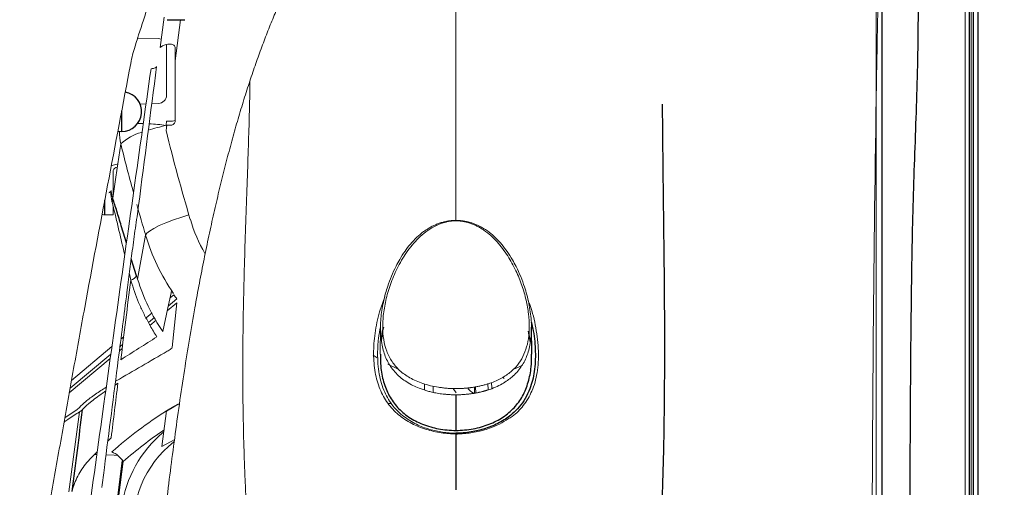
# Paper-space layout '_Front' of a CAD drawing. Header units: millimetres. Extents: x -1506 to 1507, y 5 to 2555.
# Tile 39 of 55: x 899 to 1015, y 855 to 910. Entities that reach past the tile are written whole.
import ezdxf

# ---------------------------------------------------------------- set-up
doc = ezdxf.new("R2010")
doc.units = ezdxf.units.MM

psp = doc.layouts.new('_Front')

# ---------------------------------------------------------------- linework, layer by layer
at = {"color": 144, "linetype": 'Continuous', "lineweight": 18}
for p, q in [((999.57, 755.12), (999.57, 928.12)), ((1010.07, 748.12), (1010.07, 928.12)), ((1010.57, 928.12), (1010.57, 748.12)), ((1010.63, 748.12), (1010.63, 928.12)), ((1010.88, 928.12), (1010.88, 748.12)), ((1011.06, 748.12), (1011.06, 928.12)), ((915.1, 906.77), (915.56, 910.36)), ((917.5, 910.05), (916.86, 905.19)), ((914.88, 907.84), (912.45, 907.88)), ((915.86, 901.15), (915.86, 906.86)), ((916.86, 905.19), (916.86, 898.09)), ((912.72, 900.1), (913.43, 900.12)), ((914.11, 900.14), (914.88, 900.16)), ((915.8, 897.59), (915.86, 898.08)), ((916.57, 898.08), (915.86, 898.08)), ((912.45, 897.84), (912.45, 897.81)), ((915.88, 897.6), (915.8, 896.98)), ((915.85, 897.38), (915.8, 897.59)), ((916.36, 897.6), (915.88, 897.6)), ((910.1, 896.87), (910.56, 896.87)), ((909.57, 889.39), (909.57, 892.27)), ((909.57, 887.03), (909.57, 888)), ((908.58, 887.01), (909.57, 887.03)), ((912.43, 879.43), (913.38, 884.63)), ((911.46, 880.04), (911.63, 879.33)), ((916.26, 877.22), (916.71, 877.59)), ((915.93, 875.69), (917.07, 876.65)), ((917.07, 877.11), (916.05, 876.26)), ((917.07, 876.65), (916.52, 871.38)), ((913.44, 874.85), (914.14, 875.44)), ((914.44, 874.91), (913.72, 874.31)), ((913.89, 873.98), (914.62, 874.6)), ((941.09, 873.75), (941.06, 870.59)), ((910.47, 872.36), (910.79, 872.63)), ((904.63, 867.47), (909.41, 871.47)), ((910.68, 871.76), (910.36, 871.49)), ((909.28, 870.59), (904.47, 866.55)), ((910.29, 870.96), (910.62, 871.24)), ((940.7, 870.15), (940.21, 870.47)), ((904.37, 866), (909.21, 870.06)), ((943.19, 868.8), (941.97, 869.39)), ((909.77, 866.93), (910.11, 867.15)), ((946.28, 866.34), (946.28, 867.06)), ((947.3, 866.09), (947.3, 866.8)), ((952.18, 865.97), (952.19, 866.72)), ((952.34, 865.99), (952.3, 866.74)), ((953.81, 866.37), (953.77, 867.1)), ((954.22, 866.55), (954.19, 867.25)), ((950.04, 866.02), (949.65, 866.54)), ((951.72, 866.63), (951.72, 866.62)), ((941.98, 864.76), (942.4, 864.76)), ((905.31, 864.06), (903.85, 863.07)), ((915.28, 859.67), (915.84, 863.89)), ((909.32, 860.72), (908.92, 860.31)), ((916.81, 860.52), (915.28, 859.67)), ((907.3, 858.74), (907.58, 858.74)), ((910.72, 857.91), (910.01, 852.4))]:
    psp.add_line(p, q, dxfattribs=at)
at = {"color": 7, "linetype": 'Continuous', "lineweight": 25}
for p, q in [((1011.56, 928.12), (1011.56, 748.12)), ((915.93, 910.05), (918.01, 910.05)), ((912.45, 907.88), (912.45, 907.9)), ((910.56, 896.87), (910.56, 899.28)), ((908.58, 887.01), (908.58, 888.81)), ((912.31, 879.83), (911.69, 881.84)), ((958.94, 870.59), (958.91, 873.75)), ((958.78, 872), (958.56, 873.28)), ((950, 865.78), (950, 861.58)), ((910.01, 853.01), (910.66, 857.99))]:
    psp.add_line(p, q, dxfattribs=at)
at = {"color": 144, "linetype": 'Continuous', "lineweight": 18, "flags": 128}
for points in [[(915.23, 907.77), (915.07, 907.81), (914.88, 907.84)], [(915.86, 906.86), (915.84, 907.05), (915.83, 907.09)], [(916.86, 906.69), (916.86, 906.19), (916.86, 905.69), (916.86, 905.19)], [(914.68, 904.54), (914.66, 904.5), (914.62, 904.45), (914.57, 904.41), (914.49, 904.38), (914.4, 904.34), (914.29, 904.31), (914.16, 904.29), (914.02, 904.27)], [(909.5, 888.98), (909.55, 889.27), (909.87, 891.46), (910.46, 895.39)], [(909.28, 892.8), (909.71, 892.94), (910.02, 893.01)], [(918.49, 887.02), (917.65, 886.76), (916.68, 886.43), (915.78, 886.09), (914.99, 885.75), (914.33, 885.42), (913.83, 885.11), (913.51, 884.85), (913.38, 884.63)], [(916.41, 877.91), (916.39, 877.83), (916.31, 877.47), (916, 876.04), (915.41, 873.24)], [(957.83, 869.29), (957.46, 869.1), (956.93, 868.86)], [(955.65, 867.67), (955.61, 867.87), (955.6, 867.92)], [(915.87, 863.91), (915.86, 863.91), (915.84, 863.89)], [(950, 861.15), (950, 861.15), (950, 861.15)], [(908.69, 858.71), (909.68, 858.64), (910.06, 858.6)]]:
    psp.add_lwpolyline(points, dxfattribs=at)
at = {"color": 7, "linetype": 'Continuous', "lineweight": 25, "flags": 128}
psp.add_lwpolyline([(915.84, 863.89), (916.7, 864.4), (917.29, 864.72)], dxfattribs=at)
at = {"color": 144, "linetype": 'Continuous', "lineweight": 18}
for centre, radius, start, end in [((916.19, 905.43), 1.73, 84.5749, 129.0681), ((914.86, 901.16), 0.996, 271.2002, 359.4921), ((916.37, 898.1), 0.496, 269.5171, 359.5529), ((916.57, 898.58), 0.505, 269.9297, 306.0612), ((912.62, 880.2), 17.61, 88.582, 90.6244), ((922.84, 867.89), 30.52, 103.3444, 107.4344), ((912.07, 868.26), 29.56, 82.7568, 86.6633), ((1134.75, 950.86), 225.49, 193.8256, 196.5939), ((915.6, 896.66), 5.3, 177.7379, 193.9174), ((914.21, 891.49), 5.41, 104.024, 133.9103), ((1134.55, 950.54), 230.78, 193.8254, 195.2655), ((910.14, 892.06), 0.61, 100.3096, 159.645), ((908.95, 890.01), 0.389, 281.9095, 340.685), ((909.02, 890.27), 0.639, 271.146, 293.6538), ((908.81, 889.89), 0.511, 336.1874, 359.1256), ((1134.69, 950.57), 230.92, 195.6608, 196.5937), ((908.57, 887.52), 0.509, 232.6103, 271.5627), ((936.98, 891.93), 19.12, 196.6019, 209.7524), ((936.88, 891.64), 24.53, 196.6091, 214.4754), ((911.44, 880.3), 0.988, 280.9191, 331.359), ((944.77, 818.65), 53.7, 122.6003, 131.2023), ((924.52, 850.54), 14.11, 129.6536, 213.2743), ((944.76, 819.04), 51.66, 124.434, 131.2042), ((924.57, 850.27), 12.68, 128.2493, 186.8272), ((908.23, 856.34), 2.95, 32.252, 66.6735)]:
    psp.add_arc(centre, radius, start, end, dxfattribs=at)
at = {"color": 7, "linetype": 'Continuous', "lineweight": 25}
for centre, radius, start, end in [((910.56, 899.21), 2.34, 270, 79.5409), ((908.83, 888.88), 0.683, 331.8571, 8.6023)]:
    psp.add_arc(centre, radius, start, end, dxfattribs=at)
for points, knots in [([(932.75, 707.01), (932.78, 704.85), (932.82, 700.84), (933.17, 695.04), (933.6, 690.08), (934.04, 686), (934.45, 682.83), (934.76, 680.6), (934.98, 679.1), (935.16, 677.87), (935.39, 676.43), (935.7, 674.53), (936.12, 672.13), (936.72, 668.89), (937.55, 664.69), (938.7, 659.39), (940.17, 653.19), (941.97, 646.23), (944.06, 638.8), (946.36, 631.22), (949.58, 621.29), (953.91, 609.02), (959.52, 594.52), (965.47, 580.28), (970.72, 568.51), (975.08, 559.15), (978.4, 552.24), (981.55, 545.83), (984.39, 540.18), (986.81, 535.45), (988.7, 531.81), (990.1, 529.16), (991.06, 527.34), (991.92, 525.72), (992.94, 523.8), (994.39, 521.12), (996.27, 517.65), (998.57, 513.47), (1001.14, 508.86), (1003.87, 504.03), (1006.64, 499.21), (1011.24, 491.31), (1017.74, 480.44), (1026.29, 466.69), (1034.61, 453.79), (1042.74, 441.62), (1049.04, 432.47), (1053.82, 425.68), (1056.85, 421.43), (1059.6, 417.61), (1061.83, 414.54), (1063.58, 412.16), (1064.88, 410.38), (1066.02, 408.85), (1067.25, 407.19), (1068.87, 405.03), (1071.04, 402.14), (1073.77, 398.54), (1076.93, 394.43), (1081.46, 388.6), (1087.07, 381.52), (1093.6, 373.5), (1099.71, 366.17), (1105.38, 359.52), (1110.55, 353.59), (1115.15, 348.41), (1118.71, 344.47), (1121.34, 341.59), (1123.19, 339.59), (1124.89, 337.76), (1126.76, 335.76), (1129.09, 333.3), (1132, 330.25), (1135.28, 326.86), (1138.73, 323.36), (1143.95, 318.13), (1151.2, 311.08), (1158.72, 304.08), (1164.68, 298.73), (1168.59, 295.3), (1172.01, 292.36), (1174.52, 290.25), (1176.22, 288.83), (1177.59, 287.7), (1179.22, 286.36), (1181.37, 284.62), (1184.04, 282.48), (1187.23, 279.99), (1190.92, 277.16), (1195.06, 274.08), (1201.31, 269.57), (1209.28, 264.13), (1218.71, 258.23), (1227.42, 253.25), (1235.41, 249.11), (1242.3, 245.89), (1248.1, 243.43), (1252.83, 241.6), (1256.37, 240.35), (1259.06, 239.46), (1261.39, 238.72), (1264.4, 237.84), (1268.21, 236.81), (1272.74, 235.76), (1278.4, 234.68), (1284.74, 233.83), (1291.39, 233.38), (1297.42, 233.36), (1303.34, 233.71), (1309.01, 234.42), (1314.31, 235.47), (1318.38, 236.53), (1321.49, 237.49), (1324.23, 238.44), (1327.41, 239.67), (1331, 241.27), (1334.91, 243.27), (1338.89, 245.58), (1342.84, 248.19), (1346.49, 250.89), (1350.25, 253.95), (1353.93, 257.27), (1357.34, 260.69), (1359.95, 263.52), (1362.07, 265.94), (1363.98, 268.25), (1365.92, 270.69), (1368.51, 274.12), (1371.74, 278.72), (1375.57, 284.72), (1379.43, 291.39), (1383.31, 298.78), (1387.19, 306.92), (1391.08, 315.92), (1394.95, 325.87), (1398.78, 336.81), (1402.5, 348.65), (1407.09, 364.89), (1412.03, 385.39), (1416.96, 410.03), (1421.08, 434.8), (1424.52, 459.43), (1427.35, 483.68), (1429.68, 507.33), (1431.52, 529.59), (1432.96, 550.34), (1434.09, 569.5), (1435, 587.62), (1435.72, 604.82), (1436.3, 621.61), (1436.86, 641.67), (1437.34, 665.59), (1437.64, 693.59), (1437.71, 722.75), (1437.54, 753.08), (1437.11, 784.57), (1436.43, 817.22), (1435.51, 850.43), (1434.36, 884.16), (1432.99, 918.35), (1431.38, 953.53), (1429.54, 989.69), (1427.46, 1026.79), (1425.15, 1064.81), (1422.29, 1108.69), (1418.79, 1158.39), (1414.59, 1213.81), (1410.06, 1269.86), (1405.21, 1326.78), (1400.06, 1384.41), (1394.64, 1442.59), (1389.02, 1500.77), (1383.25, 1558.75), (1377.36, 1616.34), (1371.4, 1673.34), (1366.14, 1722.87), (1361.61, 1764.99), (1357.84, 1799.79), (1354.11, 1834.05), (1350.43, 1867.72), (1346.81, 1900.72), (1343.28, 1932.99), (1339.95, 1963.45), (1336.86, 1991.92), (1334.03, 2018.22), (1331.35, 2043.22), (1328.85, 2066.91), (1326.52, 2089.33), (1324.38, 2110.3), (1322.42, 2129.88), (1320.65, 2148.09), (1319.03, 2165.16), (1317.58, 2181.1), (1316.29, 2195.94), (1315.15, 2209.7), (1314.33, 2220.24), (1313.76, 2227.87), (1313.4, 2232.93), (1313.05, 2237.91), (1312.69, 2243.12), (1312.32, 2248.86), (1311.92, 2255.28), (1311.5, 2262.26), (1311.14, 2268.73), (1310.84, 2274.57), (1310.59, 2279.71), (1310.35, 2284.86), (1310.14, 2289.96), (1309.95, 2294.93), (1309.79, 2299.71), (1309.66, 2304.25), (1309.57, 2308.36), (1309.52, 2310.99), (1309.51, 2312.09), (1309.51, 2312.17)], [0, 0, 0, 0, 0.003024, 0.00562, 0.007797, 0.00956, 0.010911, 0.011851, 0.012382, 0.012808, 0.013411, 0.014218, 0.015229, 0.016446, 0.018287, 0.020463, 0.022979, 0.025839, 0.028859, 0.031851, 0.034817, 0.040553, 0.046188, 0.051717, 0.057131, 0.059918, 0.06267, 0.06524, 0.06746, 0.069326, 0.070832, 0.071774, 0.072483, 0.072987, 0.073703, 0.074769, 0.076186, 0.077847, 0.079773, 0.081723, 0.083664, 0.085598, 0.091301, 0.096917, 0.102555, 0.107375, 0.112266, 0.114206, 0.116101, 0.117757, 0.119157, 0.120094, 0.120867, 0.121477, 0.122099, 0.123052, 0.124317, 0.125908, 0.127815, 0.12978, 0.133708, 0.137357, 0.140727, 0.143821, 0.146635, 0.149098, 0.151191, 0.152296, 0.153264, 0.154094, 0.154969, 0.156186, 0.157713, 0.159475, 0.161236, 0.162984, 0.167397, 0.172099, 0.174054, 0.176047, 0.177717, 0.178938, 0.179597, 0.180119, 0.180873, 0.181876, 0.183125, 0.184585, 0.186273, 0.188181, 0.190208, 0.194674, 0.198733, 0.202406, 0.205712, 0.208668, 0.210827, 0.212702, 0.214303, 0.215004, 0.21586, 0.217024, 0.218491, 0.220255, 0.222194, 0.224907, 0.227374, 0.229606, 0.231611, 0.233946, 0.235927, 0.237568, 0.238575, 0.239511, 0.240756, 0.242339, 0.243853, 0.245585, 0.247374, 0.249021, 0.250525, 0.252633, 0.254371, 0.255731, 0.256777, 0.257839, 0.258958, 0.260135, 0.26245, 0.264982, 0.267745, 0.270675, 0.273859, 0.277318, 0.281072, 0.285145, 0.289559, 0.294161, 0.302916, 0.311736, 0.320542, 0.329258, 0.33781, 0.34613, 0.354157, 0.361207, 0.367921, 0.374264, 0.380204, 0.385946, 0.391852, 0.401223, 0.410996, 0.421174, 0.431759, 0.442751, 0.45415, 0.465953, 0.47754, 0.489484, 0.501779, 0.514418, 0.527391, 0.54069, 0.554301, 0.573436, 0.592854, 0.612499, 0.63232, 0.652672, 0.673094, 0.693524, 0.713897, 0.734146, 0.754201, 0.773989, 0.786409, 0.79867, 0.810753, 0.822637, 0.834302, 0.845725, 0.85687, 0.866668, 0.876019, 0.884926, 0.893394, 0.901429, 0.909039, 0.916049, 0.922672, 0.928917, 0.934796, 0.940318, 0.945498, 0.950357, 0.952391, 0.954372, 0.956304, 0.958307, 0.960656, 0.963352, 0.966384, 0.969751, 0.972187, 0.974786, 0.977562, 0.980537, 0.983738, 0.987203, 0.990981, 0.995126, 0.999666, 1, 1, 1, 1]), ([(969.28, 721.68), (969.87, 721.68), (973.33, 721.67), (978.34, 722), (984.22, 723.18), (988.58, 724.97), (992.6, 727.49), (996.17, 730.69), (999.15, 734.48), (1001.45, 738.73), (1003.02, 743.3), (1004.31, 752.54), (1004.51, 766.36), (1004.5, 784.67), (1003.93, 802.99), (1003.58, 833.56), (1003.52, 861.7), (1003.88, 887.41), (1004.32, 898.43), (1004.63, 909.46), (1004.47, 920.47), (1003.99, 929.36), (1002.73, 936.04), (1001, 940.4), (998.59, 944.41), (995.54, 947.96), (991.92, 950.94), (987.87, 953.29), (983.48, 954.92), (977.8, 955.92), (970.95, 956.1), (963.04, 955.92), (947.32, 955.64), (932.13, 955.6), (917.47, 955.91), (911.15, 956.27), (904.84, 956.42), (898.57, 956.07), (892.92, 955.02), (888.05, 953.18), (884.01, 950.81), (880.43, 947.79), (877.4, 944.22), (875.03, 940.18), (873.32, 935.78), (872.49, 931.07), (872.35, 926.26), (872.51, 910.72), (872.37, 884.44), (872.33, 841.91), (872.71, 808.43), (872.21, 783.98), (871.65, 774.13), (871.29, 764.28), (871.54, 754.46), (872.42, 746.38), (874.09, 740.18), (876.1, 735.92), (878.76, 732.08), (881.99, 728.74), (885.73, 726), (890.27, 723.72), (895.58, 722.21), (901.51, 721.46), (907.53, 721.36), (913.59, 721.61), (919.66, 721.98), (925.36, 722.14), (929.04, 722.12), (930.7, 722.12)], [0, 0, 0, 0, 0.002727, 0.01613, 0.023339, 0.030548, 0.037947, 0.045347, 0.052814, 0.060281, 0.067743, 0.075205, 0.103625, 0.132071, 0.160547, 0.189006, 0.274516, 0.29164, 0.308791, 0.325927, 0.343021, 0.360097, 0.367337, 0.374577, 0.381818, 0.38906, 0.396299, 0.403539, 0.410779, 0.418018, 0.430298, 0.442605, 0.454913, 0.503569, 0.513366, 0.523226, 0.533045, 0.542765, 0.552444, 0.559687, 0.56693, 0.574169, 0.581408, 0.588647, 0.595887, 0.603303, 0.610783, 0.618268, 0.675733, 0.733198, 0.816454, 0.831751, 0.847104, 0.862425, 0.877654, 0.892845, 0.900166, 0.907486, 0.91466, 0.921834, 0.929015, 0.936194, 0.945383, 0.954596, 0.963946, 0.973409, 0.982884, 0.992248, 1, 1, 1, 1]), ([(875.88, 750.32), (875.88, 791.84), (875.88, 833.36), (875.88, 885.25), (875.88, 900.82), (875.88, 917.69), (875.88, 924.82), (875.88, 926.77), (875.88, 927.74), (875.88, 928.07), (875.89, 928.72), (875.9, 929.04), (875.98, 930.66), (876.15, 931.96), (876.5, 933.58), (876.58, 933.9), (876.75, 934.55), (876.84, 934.87), (877.14, 935.84), (877.36, 936.47), (878.1, 938.32), (878.69, 939.51), (879.73, 941.23), (880.1, 941.79), (880.89, 942.88), (881.31, 943.4), (882.61, 944.91), (883.56, 945.85), (885.1, 947.13), (885.63, 947.54), (886.73, 948.31), (887.3, 948.67), (889.03, 949.68), (890.22, 950.25), (892.09, 950.96), (892.73, 951.17), (894.03, 951.55), (894.68, 951.7), (896.64, 952.1), (897.96, 952.25), (899.63, 952.3), (899.96, 952.3), (900.63, 952.3), (901.63, 952.3), (913.34, 952.3), (935.42, 952.3), (959.5, 952.3), (972.88, 952.3), (975.89, 952.3), (976.22, 952.31), (976.89, 952.29), (977.22, 952.28), (978.23, 952.22), (978.9, 952.15), (980.88, 951.86), (982.17, 951.56), (984.07, 950.95), (984.69, 950.72), (985.93, 950.21), (986.54, 949.93), (988.32, 949.01), (989.45, 948.31), (991.04, 947.12), (991.56, 946.7), (992.56, 945.82), (993.05, 945.35), (994.44, 943.9), (995.27, 942.87), (996.4, 941.23), (996.75, 940.67), (997.41, 939.51), (997.72, 938.91), (998.57, 937.09), (999.02, 935.84), (999.55, 933.93), (999.7, 933.28), (999.95, 931.97), (1000.05, 931.31), (1000.19, 929.97), (1000.23, 929.3), (1000.25, 928.3), (1000.25, 927.97), (1000.25, 927.3), (1000.25, 921.62), (1000.25, 905.26), (1000.25, 867.86), (1000.25, 825.12), (1000.25, 787.72), (1000.25, 769.02), (1000.25, 759.67), (1000.25, 755), (1000.25, 752.66), (1000.25, 751.49), (1000.25, 750.91), (1000.25, 750.62), (1000.25, 750.49), (1000.25, 750.41), (1000.25, 750.37), (1000.25, 750.32)], [0, 0, 0, 0, 0.25, 0.25, 0.3125, 0.34375, 0.351562, 0.355469, 0.355469, 0.357422, 0.357422, 0.359375, 0.359375, 0.367187, 0.367187, 0.369141, 0.369141, 0.371094, 0.371094, 0.375, 0.375, 0.382812, 0.382812, 0.386719, 0.386719, 0.390625, 0.390625, 0.398437, 0.398437, 0.402344, 0.402344, 0.40625, 0.40625, 0.414062, 0.414062, 0.417969, 0.417969, 0.421875, 0.421875, 0.429687, 0.429687, 0.431641, 0.431641, 0.433594, 0.4375, 0.5, 0.5625, 0.578125, 0.578125, 0.580078, 0.580078, 0.582031, 0.582031, 0.585937, 0.585937, 0.59375, 0.59375, 0.597656, 0.597656, 0.601562, 0.601562, 0.609375, 0.609375, 0.613281, 0.613281, 0.617187, 0.617187, 0.625, 0.625, 0.628906, 0.628906, 0.632812, 0.632812, 0.640625, 0.640625, 0.644531, 0.644531, 0.648437, 0.648437, 0.652344, 0.652344, 0.654297, 0.654297, 0.65625, 0.6875, 0.75, 0.875, 0.9375, 0.96875, 0.984375, 0.992187, 0.996094, 0.998047, 0.999023, 0.999512, 0.999756, 0.999756, 1, 1, 1, 1]), ([(974.33, 900.09), (974.34, 899.12), (974.36, 897.09), (974.4, 893.2), (974.45, 888.92), (974.52, 883.07), (974.6, 875.66), (974.6, 867.22), (974.5, 859.41), (974.29, 852.3), (973.96, 845.56), (973.65, 841.19), (973.49, 839.07)], [0, 0, 0, 0, 0.069995, 0.146663, 0.222338, 0.296814, 0.438018, 0.573676, 0.688731, 0.798897, 0.902405, 1, 1, 1, 1]), ([(911.12, 883.71), (910.91, 884.39), (910.52, 885.69), (909.98, 887.5), (909.66, 888.48), (909.5, 888.98)], [0, 0, 0, 0, 0.3507632, 0.6717497, 1, 1, 1, 1]), ([(941.43, 873.77), (941.38, 873.59), (941.25, 873.06), (941.22, 872.55), (941.19, 872.21)], [0, 0, 0, 0, 0.328501, 1, 1, 1, 1]), ([(958.87, 874.38), (958.96, 874.02), (959.26, 872.82), (959.41, 870.83), (959.31, 868.53), (958.85, 866.71), (958.2, 865.35), (957.51, 864.36), (956.59, 863.43), (955.38, 862.58), (954.03, 861.97), (952.87, 861.62), (952.01, 861.43), (951.06, 861.28), (950.37, 861.25), (950, 861.24)], [0, 0, 0, 0, 0.054177, 0.18319, 0.315765, 0.443641, 0.523277, 0.598138, 0.668905, 0.75805, 0.84442, 0.884804, 0.918936, 0.956183, 1, 1, 1, 1]), ([(941.09, 870.59), (941.09, 870.1), (941.08, 868.95), (941.41, 867.3), (942.05, 865.67), (943.03, 864.28), (944.13, 863.32), (945.19, 862.7), (946.05, 862.3), (946.96, 861.99), (947.94, 861.76), (948.94, 861.61), (949.65, 861.59), (950, 861.58)], [0, 0, 0, 0, 0.105105, 0.247867, 0.391216, 0.528107, 0.658489, 0.721341, 0.779526, 0.840632, 0.892357, 0.946231, 1, 1, 1, 1]), ([(950, 861.58), (950.34, 861.59), (951.04, 861.61), (952.05, 861.76), (953.02, 861.99), (954.26, 862.41), (955.64, 863.13), (956.94, 864.25), (957.93, 865.63), (958.57, 867.25), (958.91, 868.91), (958.91, 870.08), (958.91, 870.59)], [0, 0, 0, 0, 0.052368, 0.106355, 0.161283, 0.218187, 0.338635, 0.468287, 0.60472, 0.747576, 0.890099, 1, 1, 1, 1]), ([(950, 861.15), (950, 860.01), (950, 858.88), (950, 856.68), (950, 855.62), (950, 854.57)], [0, 0, 0, 0, 0.5, 0.5, 1, 1, 1, 1])]:
    psp.add_open_spline(points, degree=3, knots=knots, dxfattribs=at)
at = {"color": 144, "linetype": 'Continuous', "lineweight": 18}
for points, knots in [([(875.42, 916.08), (875.42, 916.23), (875.55, 921.26), (876.04, 927.61), (877.44, 935.02), (878.94, 938.71), (881.02, 942.11), (883.64, 945.11), (886.72, 947.62), (890.19, 949.59), (893.93, 950.94), (898.54, 951.75), (903.9, 951.75), (917.3, 951.48), (931.83, 951.7), (946.99, 951.6), (955.41, 951.77), (963.32, 952.1), (971.23, 952.12), (977.83, 951.77), (983.01, 950.72), (986.71, 949.22), (990.09, 947.13), (993.09, 944.51), (995.6, 941.42), (997.56, 937.95), (998.91, 934.2), (999.85, 928.33), (999.98, 920.42), (999.75, 910.57), (998.96, 864.55), (998.89, 818.5), (999.77, 772.44), (1000.03, 762.54), (999.87, 754.67), (998.88, 748.96), (997.57, 745.45), (995.7, 742.21), (993.31, 739.33), (990.47, 736.89), (987.27, 734.96), (983.78, 733.61), (979.78, 732.77), (976.94, 732.76), (975.36, 732.75)], [0, 0, 0, 0, 0.001221, 0.04055, 0.051204, 0.061858, 0.072514, 0.083169, 0.093822, 0.104475, 0.115128, 0.125781, 0.142021, 0.15829, 0.23388, 0.259211, 0.280499, 0.301815, 0.323076, 0.344288, 0.354941, 0.365594, 0.376251, 0.386908, 0.397562, 0.408217, 0.418872, 0.429526, 0.455998, 0.482522, 0.509047, 0.827199, 0.853865, 0.88053, 0.907128, 0.917146, 0.927163, 0.937169, 0.947175, 0.957182, 0.967189, 0.977201, 0.987213, 1, 1, 1, 1]), ([(950, 930.39), (949.62, 930.39), (948.85, 930.39), (947.68, 930.35), (946.53, 930.25), (944.99, 930.01), (943.11, 929.44), (940.82, 928.26), (938.52, 926.5), (936.23, 924.11), (933.89, 920.97), (931.52, 917.01), (929.77, 913.39), (928.55, 910.56), (927.8, 908.73), (927.08, 906.83), (926.36, 904.85), (925.91, 903.5), (925.68, 902.81)], [0, 0, 0, 0, 0.028795, 0.057635, 0.087708, 0.115659, 0.174422, 0.234621, 0.308794, 0.391599, 0.484599, 0.605418, 0.741229, 0.789734, 0.839842, 0.891576, 0.944956, 1, 1, 1, 1]), ([(950, 930.39), (950, 929.75), (950, 928.48), (950, 925.49), (950, 921.98), (950, 918.01), (950, 913.7), (950, 908.28), (950, 901.6), (950, 894.03), (950, 888.73), (950, 886.36)], [0, 0, 0, 0, 0.09916, 0.19841, 0.297327, 0.395511, 0.492953, 0.589194, 0.737179, 0.882297, 1, 1, 1, 1]), ([(912.13, 906.93), (912.89, 909.28), (913.66, 911.63), (914.42, 913.97), (914.68, 914.79), (914.95, 915.61), (915.21, 916.43), (915.56, 917.49), (915.9, 918.56), (916.25, 919.63), (916.79, 921.3), (917.33, 922.96), (917.87, 924.63), (918.01, 925.05), (918.14, 925.47), (918.28, 925.88), (918.29, 925.92), (918.3, 925.95), (918.31, 925.98)], [0, 0, 0, 0, 0.0074981, 0.0074981, 0.0074981, 0.01010773, 0.01010773, 0.01010773, 0.01351686, 0.01351686, 0.01351686, 0.0188467, 0.0188467, 0.0188467, 0.02017861, 0.02017861, 0.02017861, 0.02028654, 0.02028654, 0.02028654, 0.02028654]), ([(912.13, 906.91), (912.13, 906.91), (912.13, 906.91), (912.13, 906.91), (912.13, 906.92), (912.13, 906.93), (912.13, 906.93)], [-0.00000005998, -0.00000005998, -0.00000005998, -0.00000005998, 0, 0, 0, 0.00002207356, 0.00002207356, 0.00002207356, 0.00002207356]), ([(916.36, 907.15), (916.42, 907.16), (916.48, 907.15), (916.6, 907.12), (916.66, 907.08), (916.8, 906.96), (916.86, 906.83), (916.86, 906.69)], [0, 0, 0, 0, 0.25, 0.25, 0.5, 0.5, 1, 1, 1, 1]), ([(901.02, 847.23), (901.45, 849.64), (901.88, 852.04), (902.74, 856.84), (903.17, 859.25), (904.03, 864.06), (904.45, 866.47), (905.32, 871.28), (905.75, 873.69), (907.08, 880.9), (907.98, 885.71), (909.8, 895.3), (910.71, 900.1), (911.62, 904.89)], [0, 0, 0, 0, 0.125, 0.125, 0.25, 0.25, 0.375, 0.375, 0.5, 0.5, 0.75, 0.75, 1, 1, 1, 1]), ([(905.96, 846.71), (907.29, 856.31), (908.62, 865.9), (911.31, 885.09), (912.66, 894.68), (914.02, 904.27)], [0, 0, 0, 0, 0.5, 0.5, 1, 1, 1, 1]), ([(911.62, 904.89), (911.62, 904.89), (911.62, 904.89), (911.62, 904.89), (911.62, 904.9), (911.63, 904.9), (911.63, 904.9)], [-0.00000005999, -0.00000005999, -0.00000005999, -0.00000005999, 0, 0, 0, 0.00001454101, 0.00001454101, 0.00001454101, 0.00001454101]), ([(925.68, 902.81), (925.56, 902.45), (925.32, 901.72), (924.97, 900.61), (924.63, 899.49), (924.29, 898.34), (923.95, 897.18), (923.62, 896), (923.3, 894.8), (922.97, 893.58), (922.66, 892.34), (922.34, 891.09), (922.03, 889.81), (921.73, 888.52), (921.43, 887.21), (921.13, 885.88), (920.84, 884.53), (920.55, 883.16), (920.27, 881.77), (919.99, 880.36), (919.72, 878.94), (919.45, 877.5), (918.83, 874.07), (917.9, 868.47), (916.98, 862.06), (916.29, 856.76), (915.81, 852.83), (915.34, 848.81), (915.05, 846.14), (914.9, 844.76)], [0, 0, 0, 0, 0.019314, 0.038908, 0.058784, 0.078942, 0.099384, 0.120111, 0.141125, 0.162426, 0.184015, 0.205894, 0.228064, 0.250525, 0.273278, 0.296325, 0.319666, 0.343301, 0.367233, 0.391461, 0.415986, 0.440809, 0.465931, 0.592661, 0.728693, 0.794693, 0.863836, 0.929549, 1, 1, 1, 1]), ([(925.68, 902.81), (925.68, 902.2), (925.67, 901.38), (925.63, 899.43), (925.6, 898.31), (925.53, 895.86), (925.49, 894.54), (925.39, 891.8), (925.34, 890.37), (925.24, 887.45), (925.19, 885.96), (925.09, 882.96), (925.05, 881.45), (924.97, 878.45), (924.93, 876.95), (924.88, 873.97), (924.86, 872.49), (924.84, 869.53), (924.84, 868.05), (924.86, 865.14), (924.88, 863.7), (924.94, 860.89), (924.98, 859.52), (925.05, 857.48), (925.07, 856.8), (925.13, 855.44), (925.16, 854.76), (925.23, 853.41), (925.26, 852.74), (925.34, 851.41), (925.38, 850.75), (925.46, 849.46), (925.5, 848.83), (925.58, 847.57), (925.63, 846.95), (925.76, 845.08), (925.86, 843.82), (926.01, 842), (926.05, 841.4), (926.15, 840.22), (926.2, 839.65), (926.25, 839.07)], [0, 0, 0, 0, 0.0625, 0.0625, 0.125, 0.125, 0.1875, 0.1875, 0.25, 0.25, 0.3125, 0.3125, 0.375, 0.375, 0.4375, 0.4375, 0.5, 0.5, 0.5625, 0.5625, 0.625, 0.625, 0.6875, 0.6875, 0.71875, 0.71875, 0.75, 0.75, 0.78125, 0.78125, 0.8125, 0.8125, 0.84375, 0.84375, 0.875, 0.875, 0.9375, 0.9375, 0.96875, 0.96875, 1, 1, 1, 1]), ([(909.27, 889.68), (909.28, 889.48), (909.3, 889.29), (909.35, 888.92), (909.39, 888.73), (909.43, 888.55)], [0, 0, 0, 0, 0.5, 0.5, 1, 1, 1, 1]), ([(909.5, 888.98), (909.45, 889.12), (909.41, 889.26), (909.35, 889.56), (909.33, 889.71), (909.32, 889.88)], [0, 0, 0, 0, 0.5, 0.5, 1, 1, 1, 1]), ([(909.43, 888.55), (909.54, 888.1), (909.77, 887.17), (910.25, 885.14), (910.63, 883.49), (910.9, 882.36), (910.92, 882.28)], [0, 0, 0, 0, 0.250586, 0.50757, 0.96433, 1, 1, 1, 1]), ([(911.81, 882.79), (911.92, 883.67), (912.04, 884.56), (912.3, 886.34), (912.43, 887.24), (912.55, 888.14)], [0, 0, 0, 0, 0.5, 0.5, 1, 1, 1, 1]), ([(950, 886.36), (949.93, 886.36), (949.78, 886.36), (949.56, 886.35), (949.34, 886.33), (949.12, 886.3), (948.9, 886.26), (948.68, 886.21), (948.47, 886.16), (948.25, 886.1), (948.03, 886.03), (947.82, 885.95), (947.61, 885.86), (947.4, 885.77), (947.19, 885.67), (946.98, 885.56), (946.78, 885.44), (946.58, 885.31), (946.38, 885.18), (945.96, 884.88), (945.34, 884.36), (944.62, 883.58), (943.94, 882.7), (943.39, 881.82), (942.85, 880.83), (942.37, 879.78), (941.97, 878.71), (941.66, 877.68), (941.43, 876.72), (941.18, 875.4), (941.05, 873.81), (941.15, 872.05), (941.54, 870.47), (942.24, 869.07), (943.11, 868.08), (944, 867.4), (944.69, 866.99), (945.47, 866.62), (946.1, 866.39), (946.56, 866.25), (946.79, 866.19), (947.04, 866.12), (947.31, 866.06), (947.62, 866), (947.95, 865.94), (948.3, 865.89), (948.69, 865.85), (949.1, 865.81), (949.54, 865.79), (949.84, 865.78), (950, 865.78)], [0, 0, 0, 0, 0.005548, 0.011108, 0.016686, 0.022292, 0.027933, 0.033618, 0.039353, 0.045145, 0.051003, 0.05693, 0.062935, 0.069021, 0.075195, 0.081459, 0.087819, 0.094277, 0.100837, 0.107502, 0.136305, 0.168713, 0.198551, 0.233556, 0.261106, 0.301059, 0.341405, 0.369896, 0.406697, 0.440151, 0.509243, 0.578684, 0.646367, 0.712935, 0.782176, 0.812416, 0.843977, 0.870809, 0.900859, 0.90706, 0.913867, 0.921263, 0.929227, 0.937743, 0.946796, 0.956374, 0.966474, 0.977098, 0.988264, 1, 1, 1, 1]), ([(950, 866.51), (949.92, 866.51), (949.77, 866.52), (949.54, 866.52), (949.31, 866.53), (949.08, 866.54), (948.86, 866.56), (948.63, 866.58), (948.4, 866.61), (948.18, 866.64), (947.7, 866.71), (946.97, 866.85), (946.09, 867.11), (945.27, 867.42), (944.55, 867.78), (943.9, 868.2), (943.15, 868.81), (942.4, 869.69), (941.79, 870.9), (941.43, 872.3), (941.32, 873.85), (941.44, 875.56), (941.8, 877.38), (942.4, 879.27), (943.12, 880.87), (943.85, 882.12), (944.47, 883.03), (945.18, 883.88), (945.98, 884.67), (946.86, 885.34), (947.63, 885.77), (948.21, 886), (948.56, 886.11), (948.92, 886.2), (949.28, 886.27), (949.64, 886.31), (949.88, 886.31), (950, 886.31)], [0, 0, 0, 0, 0.00607, 0.012133, 0.018201, 0.024288, 0.030407, 0.036572, 0.042794, 0.049087, 0.055461, 0.083501, 0.113156, 0.142133, 0.17283, 0.202464, 0.233573, 0.294932, 0.356874, 0.419032, 0.483336, 0.548306, 0.613923, 0.68048, 0.747452, 0.781539, 0.814112, 0.847754, 0.879246, 0.911498, 0.941228, 0.951507, 0.961514, 0.971305, 0.98094, 0.990484, 1, 1, 1, 1]), ([(950, 865.78), (950.08, 865.78), (950.23, 865.78), (950.46, 865.79), (950.68, 865.8), (950.89, 865.81), (951.1, 865.83), (951.3, 865.85), (951.5, 865.87), (951.69, 865.89), (951.87, 865.92), (952.04, 865.94), (952.21, 865.97), (952.37, 866), (952.53, 866.03), (952.68, 866.06), (952.82, 866.09), (952.96, 866.12), (953.08, 866.16), (953.21, 866.19), (953.32, 866.22), (953.43, 866.25), (953.54, 866.28), (953.64, 866.31), (954.03, 866.43), (954.67, 866.67), (955.44, 867.06), (956.07, 867.46), (956.87, 868.08), (957.69, 868.99), (958.4, 870.31), (958.81, 871.83), (958.93, 873.28), (958.89, 874.55), (958.75, 875.88), (958.48, 877.21), (958.06, 878.61), (957.66, 879.72), (957.17, 880.79), (956.63, 881.79), (956.08, 882.65), (955.42, 883.53), (954.72, 884.29), (953.92, 884.99), (953.05, 885.57), (952.27, 885.93), (951.66, 886.13), (951.25, 886.23), (950.84, 886.31), (950.42, 886.35), (950.14, 886.36), (950, 886.36)], [0, 0, 0, 0, 0.005883, 0.011624, 0.017229, 0.0227, 0.028042, 0.033255, 0.038342, 0.043305, 0.048142, 0.052854, 0.05744, 0.0619, 0.066231, 0.070433, 0.074503, 0.07844, 0.082241, 0.085904, 0.089426, 0.092806, 0.096041, 0.09913, 0.102068, 0.133494, 0.163386, 0.191331, 0.216954, 0.282328, 0.345219, 0.412544, 0.481174, 0.516813, 0.554114, 0.624616, 0.65557, 0.697013, 0.737683, 0.765175, 0.799963, 0.82963, 0.86104, 0.889004, 0.918786, 0.946239, 0.957262, 0.968102, 0.978803, 0.989418, 1, 1, 1, 1]), ([(950, 886.31), (950.07, 886.31), (950.2, 886.31), (950.4, 886.3), (950.61, 886.28), (950.81, 886.25), (951.01, 886.21), (951.21, 886.17), (951.34, 886.13), (951.41, 886.12)], [0, 0, 0, 0, 0.140719, 0.281641, 0.423078, 0.565336, 0.708715, 0.853509, 1, 1, 1, 1]), ([(951.42, 886.11), (951.49, 886.09), (951.63, 886.05), (951.84, 885.97), (952.05, 885.89), (952.26, 885.8), (952.47, 885.7), (952.68, 885.59), (952.88, 885.47), (953.09, 885.34), (953.51, 885.06), (954.13, 884.57), (954.86, 883.84), (955.53, 883.03), (956.11, 882.19), (956.62, 881.32), (957.22, 880.15), (957.81, 878.68), (958.3, 876.97), (958.59, 875.33), (958.68, 873.8), (958.58, 872.4), (958.28, 871.14), (957.79, 870.02), (957.2, 869.2), (956.61, 868.61), (956.1, 868.2), (955.54, 867.84), (954.9, 867.5), (954.21, 867.21), (953.57, 867.01), (953.02, 866.86), (952.6, 866.77), (952.17, 866.69), (951.87, 866.65), (951.72, 866.63)], [0, 0, 0, 0, 0.006511, 0.013095, 0.019765, 0.026532, 0.033408, 0.040402, 0.047525, 0.054786, 0.062194, 0.093826, 0.127814, 0.160615, 0.19522, 0.228453, 0.262905, 0.330023, 0.396186, 0.461262, 0.5251, 0.588142, 0.649138, 0.709604, 0.769292, 0.799394, 0.828386, 0.858258, 0.886757, 0.916138, 0.944042, 0.958573, 0.97269, 0.986471, 1, 1, 1, 1]), ([(908.51, 857.19), (909.06, 861.45), (909.61, 865.71), (910.16, 869.98), (910.5, 872.6), (910.84, 875.23), (911.17, 877.85), (911.39, 879.49), (911.6, 881.14), (911.81, 882.79)], [0, 0, 0, 0, 0.01314563, 0.01314563, 0.01314563, 0.02123491, 0.02123491, 0.02123491, 0.02631276, 0.02631276, 0.02631276, 0.02631276]), ([(911.75, 878.93), (912.02, 878.06), (912.33, 877.21), (912.87, 875.96), (913.06, 875.55), (913.37, 874.94), (913.53, 874.64), (913.69, 874.34), (913.8, 874.14), (913.86, 874.05), (913.91, 873.95)], [0, 0, 0, 0, 0.5, 0.5, 0.75, 0.75, 0.875, 0.9375, 0.9375, 1, 1, 1, 1]), ([(915.41, 873.24), (914.76, 874.2), (914.19, 875.19), (913.2, 877.26), (912.78, 878.33), (912.43, 879.43)], [0, 0, 0, 0, 0.5, 0.5, 1, 1, 1, 1]), ([(916.67, 877.75), (916.62, 877.81), (916.58, 877.85), (916.52, 877.91), (916.49, 877.93), (916.43, 877.96), (916.41, 877.95), (916.41, 877.91)], [0, 0, 0, 0, 0.25, 0.25, 0.5, 0.5, 1, 1, 1, 1]), ([(941.6, 877.33), (941.38, 876.75), (940.84, 875.31), (940.4, 873.04), (940.22, 870.63), (940.4, 868.42), (940.95, 866.46), (941.86, 864.78), (943.11, 863.43), (944.65, 862.39), (946.38, 861.69), (948.18, 861.24), (949.41, 861.18), (950, 861.15)], [0, 0, 0, 0, 0.076245, 0.188696, 0.300562, 0.410002, 0.515969, 0.61768, 0.713498, 0.800154, 0.875278, 0.940382, 1, 1, 1, 1]), ([(956.15, 862.94), (956.31, 863.03), (957.06, 863.48), (958.04, 864.54), (959.07, 866.24), (959.65, 868.39), (959.81, 870.9), (959.47, 873.63), (959.03, 875.67), (958.57, 876.76), (958.5, 876.92)], [0, 0, 0, 0, 0.034373, 0.162127, 0.308074, 0.468995, 0.638561, 0.808571, 0.971328, 1, 1, 1, 1]), ([(941.09, 873.82), (941.01, 873.36), (940.81, 872.28), (940.71, 870.38), (940.86, 868.21), (941.48, 866.13), (942.47, 864.48), (943.55, 863.41), (944.54, 862.73), (945.29, 862.31), (946.08, 861.97), (947.08, 861.63), (948.14, 861.4), (949.2, 861.26), (949.73, 861.25), (950, 861.24)], [0, 0, 0, 0, 0.074002, 0.170452, 0.31616, 0.456924, 0.581332, 0.69053, 0.73894, 0.786449, 0.828318, 0.867982, 0.934877, 0.967615, 1, 1, 1, 1]), ([(914.71, 872.62), (913.99, 872.17), (913.29, 871.72), (911.87, 870.82), (911.16, 870.37), (910.45, 869.92)], [0, 0, 0, 0, 0.5, 0.5, 1, 1, 1, 1]), ([(916.52, 871.38), (916.51, 871.34), (916.45, 871.27), (916.24, 871.11), (916.09, 871.01), (915.94, 870.92)], [0, 0, 0, 0, 0.5, 0.5, 1, 1, 1, 1]), ([(915.94, 870.92), (914.93, 870.35), (913.92, 869.76), (911.92, 868.59), (910.92, 868.01), (909.92, 867.42)], [0, 0, 0, 0, 0.5, 0.5, 1, 1, 1, 1]), ([(924.46, 732.8), (917.66, 732.83), (909.71, 732.87), (900.6, 732.76), (897.14, 732.8), (893.61, 733.26), (890.13, 734.39), (886.8, 736.11), (883.82, 738.38), (881.23, 741.12), (879.15, 744.29), (877.62, 747.78), (876.7, 751.48), (875.32, 783.34), (876.95, 818.77), (876.38, 856.81), (876.03, 865.54), (875.88, 869.39)], [0, 0, 0, 0, 0.116559, 0.136373, 0.156176, 0.175856, 0.197166, 0.218476, 0.239811, 0.261146, 0.28283, 0.304516, 0.326127, 0.347763, 0.850222, 0.934071, 1, 1, 1, 1]), ([(908.74, 866.69), (908.3, 866.41), (907.38, 865.82), (906.23, 864.96), (905.8, 864.52), (905.59, 864.29)], [0, 0, 0, 0, 0.309538, 0.653907, 1, 1, 1, 1]), ([(905.95, 864.04), (906, 864.09), (906.2, 864.34), (906.9, 864.96), (907.85, 865.68), (908.54, 866.13), (908.67, 866.22)], [0, 0, 0, 0, 0.1059342, 0.4593735, 0.8991733, 1, 1, 1, 1]), ([(951.72, 866.62), (951.65, 866.62), (951.51, 866.6), (951.29, 866.58), (951.08, 866.56), (950.87, 866.54), (950.65, 866.53), (950.44, 866.52), (950.22, 866.52), (950.08, 866.51), (950.01, 866.51)], [0, 0, 0, 0, 0.128308, 0.255218, 0.380949, 0.505725, 0.62978, 0.75335, 0.876676, 1, 1, 1, 1]), ([(951.34, 866.6), (951.56, 866.35), (951.8, 866.09), (952.12, 865.97), (952.14, 865.96)], [0, 0, 0, 0, 0.93949, 1, 1, 1, 1]), ([(903.75, 862.55), (903.9, 862.65), (904.52, 863.06), (905.13, 863.48), (905.59, 863.79)], [0, 0, 0, 0, 0.244444, 1, 1, 1, 1]), ([(905.59, 864.29), (905.57, 864.26), (905.53, 864.23), (905.43, 864.15), (905.37, 864.11), (905.31, 864.06)], [0, 0, 0, 0, 0.5, 0.5, 1, 1, 1, 1]), ([(905.59, 863.79), (905.67, 863.84), (905.75, 863.88), (905.87, 863.97), (905.92, 864), (905.95, 864.04)], [0, 0, 0, 0, 0.5, 0.5, 1, 1, 1, 1]), ([(950.34, 861.16), (950.88, 861.2), (952.02, 861.28), (953.65, 861.7), (955.09, 862.24), (955.82, 862.72), (956.15, 862.94)], [0, 0, 0, 0, 0.230841, 0.482029, 0.769337, 1, 1, 1, 1]), ([(907.68, 859.07), (907.4, 858.8), (906.96, 858.37), (906.59, 857.95), (906.45, 857.79)], [0, 0, 0, 0, 0.6224402, 1, 1, 1, 1]), ([(906.45, 857.79), (906.01, 857.3), (905.66, 856.76), (905.23, 855.91), (905.1, 855.62), (904.88, 855.02), (904.78, 854.71), (904.7, 854.39)], [0, 0, 0, 0, 0.5, 0.5, 0.75, 0.75, 1, 1, 1, 1]), ([(908.23, 854.86), (908.28, 855.23), (908.32, 855.62), (908.41, 856.39), (908.46, 856.79), (908.51, 857.19)], [0, 0, 0, 0, 0.5, 0.5, 1, 1, 1, 1])]:
    psp.add_open_spline(points, degree=3, knots=knots, dxfattribs=at)
for points in [[(911.63, 904.9), (911.75, 905.58), (911.92, 906.25), (912.13, 906.91)], [(914.68, 904.54), (913.97, 899.08), (913.26, 893.61), (912.55, 888.14)], [(951.41, 886.12), (951.41, 886.11), (951.41, 886.11), (951.42, 886.11)], [(912.43, 879.43), (912.39, 879.56), (912.35, 879.7), (912.31, 879.83)], [(910.45, 869.92), (910.84, 873.06), (911.23, 876.2), (911.63, 879.33)], [(911.63, 879.33), (911.67, 879.2), (911.71, 879.07), (911.75, 878.93)], [(916.71, 877.59), (916.82, 877.43), (916.94, 877.27), (917.07, 877.11)], [(913.91, 873.95), (914.16, 873.5), (914.43, 873.05), (914.71, 872.62)], [(909.32, 860.72), (909.58, 862.86), (909.84, 865.01), (910.11, 867.15)], [(950, 866.51), (950, 866.51), (950, 866.51), (950.01, 866.51)], [(905.59, 863.79), (905.16, 860.64), (904.74, 857.49), (904.32, 854.33)], [(950, 861.15), (950, 861.19), (950, 861.23), (950, 861.24)], [(950, 861.15), (950.12, 861.15), (950.23, 861.15), (950.34, 861.16)]]:
    psp.add_open_spline(points, degree=3, dxfattribs=at)
at = {"color": 7, "linetype": 'Continuous', "lineweight": 25}
psp.add_open_spline([(904.7, 854.39), (905.12, 857.61), (905.53, 860.82), (905.95, 864.04)], degree=3, dxfattribs=at)

doc.saveas('drawing.dxf')
